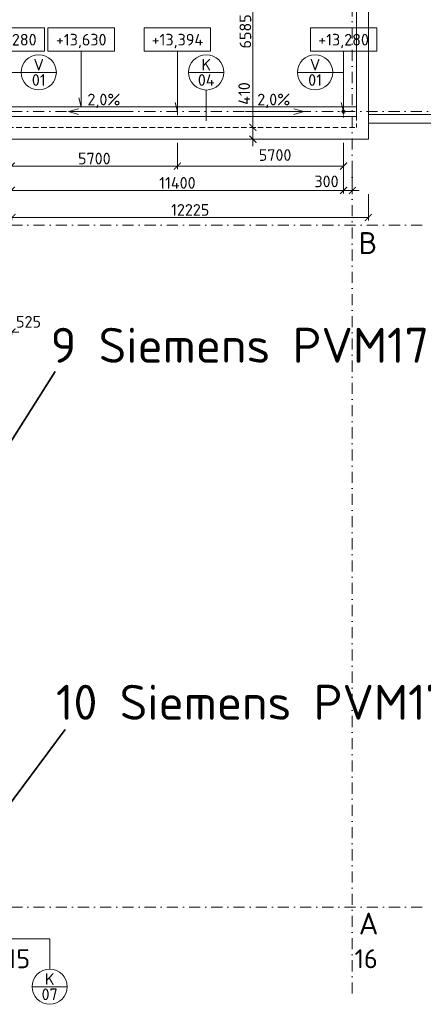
# Model space of a CAD drawing. Header units: millimetres. Extents: x 5450 to 1919026, y -34905 to 130825.
# Tile 122 of 154: x 206927 to 220772, y 26839 to 60624. Entities that reach past the tile are written whole.
import ezdxf
from ezdxf import colors
from ezdxf.entities.mleader import LeaderData, LeaderLine
from ezdxf.enums import TextEntityAlignment as Align
from ezdxf.math import Vec2, Vec3

# ---------------------------------------------------------------- set-up
doc = ezdxf.new("R2010")
doc.units = ezdxf.units.MM
for name, pattern in [('CENTERX2', [101.6, 63.5, -12.7, 12.7, -12.7]), ('DASHDOT', [25.4, 12.7, -6.35, 0, -6.35]), ('ČÁRKOVANÁ', [19.05, 12.7, -6.35])]:
    doc.linetypes.add(name, pattern=pattern)
doc.layers.get('Defpoints').update_dxf_attribs({"color": 8})
for name, color, linetype, lineweight in [('____OK_NWT', 4, 'Continuous', 9), ('___FVE_návrh var.2', 6, 'Continuous', 5), ('A99_N_kce-pohl', 1, 'Continuous', 9), ('A99_N_koty-200', 5, 'Continuous', 5), ('A99_N_koty-vysk', 160, 'Continuous', 5), ('A99_N_txt-popis-200', 240, 'Continuous', 5), ('A99_N_txt-popis-50', 240, 'Continuous', 9), ('A99_N_znaceni 200', 5, 'Continuous', 5), ('A99_S_kce-pohl', 7, 'Continuous', 5), ('A99_S_kce-rez-sil', 7, 'Continuous', 15), ('A99_S_kce-rez-ten', 7, 'Continuous', 9), ('A99_S_osy', 1, 'CENTERX2', 5)]:
    doc.layers.add(name, color=color, linetype=linetype, lineweight=lineweight)
doc.styles.add('A99_kota', font='isocpeur.ttf', dxfattribs={"height": 2})
doc.styles.add('A99_popis', font='isocpeur.ttf')
doc.styles.add('ad_popis 100', font='isocpeur.ttf', dxfattribs={"height": 200})
doc.dimstyles.new('A99_kota_200 new', dxfattribs={"dimscale": 200, "dimtxt": 2, "dimasz": 1.2, "dimexe": 0.5, "dimexo": 1.5, "dimgap": 0.3, "dimtad": 1, "dimdec": 0, "dimzin": 3, "dimdsep": 46, "dimtxsty": 'A99_kota', "dimblk": 'ARCHTICK', "dimcen": 2.5, "dimazin": 2, "dimtfac": 0.75, "dimtdec": 0, "dimtmove": 2, "dimatfit": 0, "dimfxl": 4, "dimfxlon": 1, "dimtolj": 1, "dimtzin": 0, "dimlwd": 5, "dimlwe": 5, "dimarcsym": 0})

# ---------------------------------------------------------------- blocks, each defined once
blk = doc.blocks.new('*U20')
at = {"color": 0, "linetype": 'ByBlock'}
for p, q in [((5.7, -4), (5.7, -14.35)), ((5.7, -14.35), (5.29, -12.8))]:
    blk.add_line(p, q, dxfattribs=at)
blk.add_lwpolyline([(0, -4), (11.4, -4), (11.4, 0), (0, 0)], close=True, dxfattribs=at)
at = {"color": 0, "linetype": 'ByBlock', "style": 'A99_kota'}
for tag, p in [('VYSKA', (5.7, -2.24)), ('VYSKA_POPIS1', (5.7, -6.04)), ('VYSKA_POPIS2', (5.9, -9.54)), ('VYSKA_POPIS3', (5.9, -13.04))]:
    blk.add_attdef(tag, text='', height=2, dxfattribs=at).set_placement(p, align=Align.MIDDLE)
blk = doc.blocks.new('*U14')
at = {"color": 0, "linetype": 'ByBlock'}
blk.add_line((-3.02, 0), (3.02, 0), dxfattribs=at)
blk.add_circle((0, 0), 3.02, dxfattribs=at)
at = {"color": 0, "linetype": 'ByBlock', "style": 'A99_popis'}
for tag, p in [('KATEGORIE', (0, 1.31)), ('PRVEK', (0, -1.3))]:
    blk.add_attdef(tag, text='', height=2, dxfattribs=at).set_placement(p, align=Align.MIDDLE_CENTER)
blk = doc.blocks.new('*U34')
at = {"color": 0, "linetype": 'ByBlock'}
for p, q in [((5.7, -4), (5.7, -13.52)), ((5.7, -13.52), (5.29, -11.98))]:
    blk.add_line(p, q, dxfattribs=at)
blk.add_lwpolyline([(0, -4), (11.4, -4), (11.4, 0), (0, 0)], close=True, dxfattribs=at)
at = {"color": 0, "linetype": 'ByBlock', "style": 'A99_kota'}
for tag, p in [('VYSKA', (5.7, -2.24)), ('VYSKA_POPIS1', (5.7, -6.04)), ('VYSKA_POPIS2', (5.9, -9.54)), ('VYSKA_POPIS3', (5.9, -13.04))]:
    blk.add_attdef(tag, text='', height=2, dxfattribs=at).set_placement(p, align=Align.MIDDLE)
blk = doc.blocks.new('_ArchTick')
at = {"color": 0, "linetype": 'ByBlock', "const_width": 0.15}
blk.add_lwpolyline([(-0.5, -0.5), (0.5, 0.5)], dxfattribs=at)
blk = doc.blocks.new('*D1223')
at = {"layer": 'A99_N_koty-200', "color": 0, "linetype": 'Continuous', "lineweight": 5, "transparency": 16777216}
for p, q in [((214127, 63515), (215027, 63515)), ((214927, 63515), (214927, 56930)), ((214927, 56930), (215027, 56930))]:
    blk.add_line(p, q, dxfattribs=at)
at = {"layer": 'Defpoints', "color": 0, "linetype": 'Continuous', "lineweight": 18, "transparency": 16777216}
for p in [(212407, 63515), (214927, 56930), (214927, 56930)]:
    blk.add_point(p, dxfattribs=at)
at = {"layer": 'A99_N_koty-200', "color": 0, "linetype": 'Continuous', "lineweight": 5, "transparency": 16777216, "xscale": 240, "yscale": 240, "zscale": 240}
for p, rotation in [((214927, 63515), 90), ((214927, 56930), 270)]:
    blk.add_blockref('_ArchTick', p, dxfattribs=dict(at, rotation=rotation))
at = {"layer": 'A99_N_koty-200', "color": 0, "linetype": 'Continuous', "transparency": 16777216, "insert": (214667, 60223), "char_height": 400, "attachment_point": 5, "rotation": 90, "style": 'A99_kota'}
blk.add_mtext('\\A1;6585', dxfattribs=at)
blk = doc.blocks.new('*D1225')
at = {"layer": 'A99_N_koty-200', "color": 0, "linetype": 'Continuous', "lineweight": 5, "transparency": 16777216}
for p, q in [((214927, 56930), (214927, 57170)), ((214927, 56930), (215027, 56930)), ((214927, 56520), (214927, 56930)), ((214927, 56520), (215027, 56520)), ((214927, 56520), (214927, 56280))]:
    blk.add_line(p, q, dxfattribs=at)
at = {"layer": 'Defpoints', "color": 0, "linetype": 'Continuous', "lineweight": 18, "transparency": 16777216}
for p in [(214927, 56930), (214927, 56930), (214903, 56520)]:
    blk.add_point(p, dxfattribs=at)
at = {"layer": 'A99_N_koty-200', "color": 0, "linetype": 'Continuous', "lineweight": 5, "transparency": 16777216, "xscale": 240, "yscale": 240, "zscale": 240}
for p, rotation in [((214927, 56930), 270), ((214927, 56520), 90)]:
    blk.add_blockref('_ArchTick', p, dxfattribs=dict(at, rotation=rotation))
at = {"layer": 'A99_N_koty-200', "color": 0, "linetype": 'Continuous', "transparency": 16777216, "insert": (214627, 58090), "char_height": 400, "attachment_point": 5, "rotation": 90, "style": 'A99_kota'}
blk.add_mtext('\\A1;410', dxfattribs=at)
blk = doc.blocks.new('*D1573')
at = {"layer": 'A99_N_koty-200', "color": 0, "linetype": 'Continuous', "lineweight": 5, "transparency": 16777216}
for p, q in [((218037, 55565), (218037, 54665)), ((218337, 55565), (218337, 54665)), ((218037, 54765), (217797, 54765)), ((218337, 54765), (218037, 54765)), ((218337, 54765), (218577, 54765))]:
    blk.add_line(p, q, dxfattribs=at)
at = {"layer": 'Defpoints', "color": 0, "linetype": 'Continuous', "lineweight": 18, "transparency": 16777216}
for p in [(218037, 57470), (218337, 57005), (218037, 54765)]:
    blk.add_point(p, dxfattribs=at)
at = {"layer": 'A99_N_koty-200', "color": 0, "linetype": 'Continuous', "lineweight": 5, "transparency": 16777216, "xscale": 240, "yscale": 240, "zscale": 240}
blk.add_blockref('_ArchTick', (218037, 54765), dxfattribs=at)
at = {"layer": 'A99_N_koty-200', "color": 0, "linetype": 'Continuous', "lineweight": 5, "transparency": 16777216, "xscale": 240, "yscale": 240, "zscale": 240, "rotation": 180}
blk.add_blockref('_ArchTick', (218337, 54765), dxfattribs=at)
at = {"layer": 'A99_N_koty-200', "color": 0, "linetype": 'Continuous', "transparency": 16777216, "insert": (217452, 55075), "char_height": 400, "attachment_point": 5, "style": 'A99_kota'}
blk.add_mtext('\\A1;300', dxfattribs=at)
blk = doc.blocks.new('*D1543')
at = {"layer": 'A99_N_koty-200', "color": 0, "linetype": 'Continuous', "lineweight": 5, "transparency": 16777216}
for p, q in [((206637, 55565), (206637, 54665)), ((218037, 55565), (218037, 54665)), ((206637, 54765), (218037, 54765))]:
    blk.add_line(p, q, dxfattribs=at)
at = {"layer": 'Defpoints', "color": 0, "linetype": 'Continuous', "lineweight": 18, "transparency": 16777216}
for p in [(206637, 56970), (218037, 56970), (218037, 54765)]:
    blk.add_point(p, dxfattribs=at)
at = {"layer": 'A99_N_koty-200', "color": 0, "linetype": 'Continuous', "lineweight": 5, "transparency": 16777216, "xscale": 240, "yscale": 240, "zscale": 240, "rotation": 180}
blk.add_blockref('_ArchTick', (206637, 54765), dxfattribs=at)
at = {"layer": 'A99_N_koty-200', "color": 0, "linetype": 'Continuous', "lineweight": 5, "transparency": 16777216, "xscale": 240, "yscale": 240, "zscale": 240}
blk.add_blockref('_ArchTick', (218037, 54765), dxfattribs=at)
at = {"layer": 'A99_N_koty-200', "color": 0, "linetype": 'Continuous', "transparency": 16777216, "insert": (212337, 55025), "char_height": 400, "attachment_point": 5, "style": 'A99_kota'}
blk.add_mtext('\\A1;11400', dxfattribs=at)
blk = doc.blocks.new('*D1545')
at = {"layer": 'A99_N_koty-200', "color": 0, "linetype": 'Continuous', "lineweight": 5, "transparency": 16777216}
for p, q in [((212337, 56400), (212337, 55500)), ((218037, 56400), (218037, 55500)), ((218037, 55600), (212337, 55600))]:
    blk.add_line(p, q, dxfattribs=at)
at = {"layer": 'Defpoints', "color": 0, "linetype": 'Continuous', "lineweight": 18, "transparency": 16777216}
for p in [(218037, 57100), (212337, 56980), (212337, 55600)]:
    blk.add_point(p, dxfattribs=at)
at = {"layer": 'A99_N_koty-200', "color": 0, "linetype": 'Continuous', "lineweight": 5, "transparency": 16777216, "xscale": 240, "yscale": 240, "zscale": 240, "rotation": 180}
blk.add_blockref('_ArchTick', (212337, 55600), dxfattribs=at)
at = {"layer": 'A99_N_koty-200', "color": 0, "linetype": 'Continuous', "lineweight": 5, "transparency": 16777216, "xscale": 240, "yscale": 240, "zscale": 240}
blk.add_blockref('_ArchTick', (218037, 55600), dxfattribs=at)
at = {"layer": 'A99_N_koty-200', "color": 0, "linetype": 'Continuous', "transparency": 16777216, "insert": (215687, 55980), "char_height": 400, "attachment_point": 5, "style": 'A99_kota'}
blk.add_mtext('\\A1;5700', dxfattribs=at)
blk = doc.blocks.new('*D1547')
at = {"layer": 'A99_N_koty-200', "color": 0, "linetype": 'Continuous', "lineweight": 5, "transparency": 16777216}
for p, q in [((206637, 56225), (206637, 55500)), ((212337, 56400), (212337, 55500)), ((206637, 55600), (212337, 55600))]:
    blk.add_line(p, q, dxfattribs=at)
at = {"layer": 'Defpoints', "color": 0, "linetype": 'Continuous', "lineweight": 18, "transparency": 16777216}
for p in [(212337, 56980), (206637, 56525), (212337, 55600)]:
    blk.add_point(p, dxfattribs=at)
at = {"layer": 'A99_N_koty-200', "color": 0, "linetype": 'Continuous', "lineweight": 5, "transparency": 16777216, "xscale": 240, "yscale": 240, "zscale": 240, "rotation": 180}
blk.add_blockref('_ArchTick', (206637, 55600), dxfattribs=at)
at = {"layer": 'A99_N_koty-200', "color": 0, "linetype": 'Continuous', "lineweight": 5, "transparency": 16777216, "xscale": 240, "yscale": 240, "zscale": 240}
blk.add_blockref('_ArchTick', (212337, 55600), dxfattribs=at)
at = {"layer": 'A99_N_koty-200', "color": 0, "linetype": 'Continuous', "transparency": 16777216, "insert": (209487, 55860), "char_height": 400, "attachment_point": 5, "style": 'A99_kota'}
blk.add_mtext('\\A1;5700', dxfattribs=at)
blk = doc.blocks.new('*D1707')
at = {"layer": 'A99_N_koty-200', "color": 0, "linetype": 'Continuous', "lineweight": 5, "transparency": 16777216}
for p, q in [((206137, 49905), (205897, 49905)), ((206137, 49905), (206137, 49805)), ((206137, 49905), (206662, 49905)), ((206662, 49905), (206662, 49805)), ((206662, 49905), (206902, 49905))]:
    blk.add_line(p, q, dxfattribs=at)
at = {"layer": 'Defpoints', "color": 0, "linetype": 'Continuous', "lineweight": 18, "transparency": 16777216}
for p in [(206137, 49905), (206662, 49905), (206662, 49905)]:
    blk.add_point(p, dxfattribs=at)
at = {"layer": 'A99_N_koty-200', "color": 0, "linetype": 'Continuous', "lineweight": 5, "transparency": 16777216, "xscale": 240, "yscale": 240, "zscale": 240}
blk.add_blockref('_ArchTick', (206137, 49905), dxfattribs=at)
at = {"layer": 'A99_N_koty-200', "color": 0, "linetype": 'Continuous', "lineweight": 5, "transparency": 16777216, "xscale": 240, "yscale": 240, "zscale": 240, "rotation": 180}
blk.add_blockref('_ArchTick', (206662, 49905), dxfattribs=at)
at = {"layer": 'A99_N_koty-200', "color": 0, "linetype": 'Continuous', "transparency": 16777216, "insert": (207230, 50258), "char_height": 400, "attachment_point": 5, "style": 'A99_kota'}
blk.add_mtext('\\A1;525', dxfattribs=at)
blk = doc.blocks.new('*D1723')
at = {"layer": 'A99_N_koty-200', "color": 0, "linetype": 'Continuous', "lineweight": 5, "transparency": 16777216}
for p, q in [((218887, 54638), (218887, 53738)), ((206662, 53838), (206662, 53738)), ((206662, 53838), (218887, 53838))]:
    blk.add_line(p, q, dxfattribs=at)
at = {"layer": 'Defpoints', "color": 0, "linetype": 'Continuous', "lineweight": 18, "transparency": 16777216}
for p in [(218887, 56520), (206662, 53918), (218887, 53838)]:
    blk.add_point(p, dxfattribs=at)
at = {"layer": 'A99_N_koty-200', "color": 0, "linetype": 'Continuous', "lineweight": 5, "transparency": 16777216, "xscale": 240, "yscale": 240, "zscale": 240, "rotation": 180}
blk.add_blockref('_ArchTick', (206662, 53838), dxfattribs=at)
at = {"layer": 'A99_N_koty-200', "color": 0, "linetype": 'Continuous', "lineweight": 5, "transparency": 16777216, "xscale": 240, "yscale": 240, "zscale": 240}
blk.add_blockref('_ArchTick', (218887, 53838), dxfattribs=at)
at = {"layer": 'A99_N_koty-200', "color": 0, "linetype": 'Continuous', "transparency": 16777216, "insert": (212775, 54098), "char_height": 400, "attachment_point": 5, "style": 'A99_kota'}
blk.add_mtext('\\A1;12225', dxfattribs=at)

msp = doc.modelspace()

# ---------------------------------------------------------------- linework, layer by layer
at = {"layer": '____OK_NWT', "color": 7, "linetype": 'Continuous', "lineweight": 35, "ltscale": 0.5}
for p, q in [((204137.3, 42220), (208144.8, 48557.5)), ((204067.3, 30335), (208487.3, 36265))]:
    msp.add_line(p, q, dxfattribs=at)
at = {"layer": 'A99_N_kce-pohl', "linetype": 'ČÁRKOVANÁ', "lineweight": 9, "ltscale": 15}
msp.add_line((73647.3, 56930), (218477.3, 56930), dxfattribs=at)
at = {"layer": 'A99_N_kce-pohl', "linetype": 'Continuous', "lineweight": 9, "ltscale": 25}
msp.add_line((206662.8, 56520), (218887.3, 56520), dxfattribs=at)
at = {"layer": 'A99_N_kce-pohl', "linetype": 'Continuous', "lineweight": 9}
for points in [[(218887.3, 56520), (218887.3, 94600)], [(218477.3, 57350), (218477.3, 94190)]]:
    msp.add_lwpolyline(points, dxfattribs=at)
at = {"layer": 'A99_N_kce-pohl', "linetype": 'Continuous', "ltscale": 25}
msp.add_lwpolyline([(218477.3, 57305), (218477.3, 57635), (73787.3, 57635), (73787.3, 57305)], close=True, dxfattribs=at)
msp.add_lwpolyline([(212337.3, 57350), (212337.3, 57590)], dxfattribs=at)
at = {"layer": 'A99_N_kce-pohl', "linetype": 'DASHDOT', "lineweight": 5, "ltscale": 5}
for points in [[(217837.3, 57470), (218237.3, 57470)], [(218037.3, 57270), (218037.3, 57670)]]:
    msp.add_lwpolyline(points, dxfattribs=at)
at = {"layer": 'A99_N_kce-pohl', "linetype": 'ČÁRKOVANÁ', "lineweight": 9, "ltscale": 15}
msp.add_lwpolyline([(218477.3, 57350), (218477.3, 56930)], dxfattribs=at)
at = {"layer": 'A99_N_kce-pohl', "linetype": 'Continuous'}
msp.add_circle((218037.3, 57470), 60, dxfattribs=at)
at = {"layer": 'A99_N_koty-vysk'}
for points in [[(208597.3, 57470), (208947.3, 57570)], [(208597.3, 57470), (210597.3, 57470)], [(208597.3, 57470), (208947.3, 57370)], [(216677.3, 57470), (214677.3, 57470)], [(216677.3, 57470), (216327.3, 57570)], [(216677.3, 57470), (216327.3, 57370)]]:
    msp.add_lwpolyline(points, dxfattribs=at)
at = {"layer": 'A99_N_znaceni 200'}
for points in [[(206975.8, 58816.5), (206637.3, 58816.5)], [(218037.3, 58816.5), (217663.8, 58816.5)], [(213325, 58211.4), (213325, 57150.3)]]:
    msp.add_lwpolyline(points, dxfattribs=at)
at = {"layer": 'A99_N_znaceni 200', "lineweight": 5}
msp.add_lwpolyline([(207954.8, 28046.5), (207954.8, 29090), (206422.3, 29090)], dxfattribs=at)
at = {"layer": 'A99_S_kce-pohl', "linetype": 'Continuous', "ltscale": 25}
msp.add_line((218887.3, 78620), (218887.3, 57620), dxfattribs=at)
for points in [[(218887.3, 78620), (231537.3, 78620), (231537.3, 57070), (218887.3, 57070)], [(218887.3, 78320), (231237.3, 78320), (231237.3, 57370), (218887.3, 57370)]]:
    msp.add_lwpolyline(points, dxfattribs=at)
at = {"layer": 'A99_S_kce-rez-sil'}
msp.add_line((218887.3, 63320), (218887.3, 57620), dxfattribs=at)
at = {"layer": 'A99_S_kce-rez-ten'}
msp.add_lwpolyline([(220087.3, 57070), (223087.3, 57070)], dxfattribs=at)
at = {"layer": 'A99_S_osy', "linetype": 'DASHDOT', "lineweight": 5, "ltscale": 30}
for points in [[(218337.3, 130470), (218337.3, 27060)], [(245112.3, 57470), (72162.3, 57470)], [(220737.3, 53570), (65127.3, 53570)], [(220737.3, 30170), (65142.3, 30170)]]:
    msp.add_lwpolyline(points, dxfattribs=at)

# ---------------------------------------------------------------- block references
at = {"layer": 'A99_N_koty-vysk', "xscale": 200, "yscale": 200, "zscale": 200}
for name, p, values in [('*U20', (205497.3, 60340), {'VYSKA': '+13,280'}), ('*U34', (207897.3, 60340), {'VYSKA': '+13,630'}), ('*U20', (211197.3, 60340), {'VYSKA': '+13,394'}), ('*U20', (216897.3, 60340), {'VYSKA': '+13,280'})]:
    msp.add_blockref(name, p, dxfattribs=at).add_auto_attribs(values)
at = {"layer": 'A99_N_znaceni 200', "xscale": 200, "yscale": 200, "zscale": 200}
for p, values in [((207579.8, 58816.5), {'KATEGORIE': 'V', 'PRVEK': '01'}), ((213325, 58815.3), {'KATEGORIE': 'K', 'PRVEK': '04'}), ((217059.8, 58816.5), {'KATEGORIE': 'V', 'PRVEK': '01'}), ((207954.8, 27442.5), {'KATEGORIE': 'K', 'PRVEK': '07'})]:
    msp.add_blockref('*U14', p, dxfattribs=at).add_auto_attribs(values)

# ---------------------------------------------------------------- texts
at = {"layer": 'A99_N_koty-vysk', "char_height": 400, "style": 'ad_popis 100'}
for insert, attachment_point in [((209250.3, 58085), 1), ((216207.3, 58085), 3)]:
    msp.add_mtext_dynamic_manual_height_columns('2,0%', width=673.852, gutter_width=2000, heights=[0], dxfattribs=dict(at, insert=insert, attachment_point=attachment_point))
at = {"layer": 'A99_N_txt-popis-200', "color": 7, "lineweight": 9, "ltscale": 5, "style": 'ad_popis 100'}
for s, p in [('9 Siemens PVM17 ', (207986.4, 48852.4)), ('10 Siemens PVM17 ', (208169.8, 36602.4))]:
    msp.add_text(s, height=1200, dxfattribs=at).set_placement(p)
at = {"layer": 'A99_N_txt-popis-200', "color": 1, "lineweight": 0, "insert": (218557.3, 29985), "char_height": 750, "attachment_point": 1, "style": 'ad_popis 100', "bg_fill": 3, "box_fill_scale": 1, "bg_fill_color": 256, "bg_fill_transparency": 0}
msp.add_mtext_dynamic_manual_height_columns('A', width=832.5, gutter_width=1000, heights=[0], dxfattribs=at)
at = {"layer": 'A99_N_txt-popis-200', "color": 1, "lineweight": 0, "char_height": 650, "attachment_point": 1, "style": 'ad_popis 100'}
for s, insert in [('15', (206487.3, 28726.7)), ('16', (218412.3, 28726.7))]:
    msp.add_mtext_dynamic_manual_height_columns(s, width=832.5, gutter_width=1000, heights=[0], dxfattribs=dict(at, insert=insert))

# ---------------------------------------------------------------- dimensions: what is measured, and where the dimension line sits
at = {"layer": 'A99_N_koty-200', "linetype": 'Continuous'}
dim = msp.add_linear_dim(base=(214927.3, 56930), p1=(212407.3, 63515), p2=(214927.3, 56930), angle=90, dimstyle='A99_kota_200 new', override={"dimscale": 0, "dimtix": 1, "dimtofl": 1, "dimtmove": 2, "dimatfit": 0}, dxfattribs=at)
dim.commit()
dim.dimension.update_dxf_attribs({"geometry": '*D1223', "text_midpoint": (214667.3, 60222.5)})
for base, p1, p2, angle, picture, middle in [((214927.3, 56930), (214903, 56520), (214927.3, 56930), 90, '*D1225', (214627.3, 58090)), ((212337.3, 55600), (218037.3, 57100), (212337.3, 56980), 180, '*D1545', (215687.3, 55980))]:
    dim = msp.add_linear_dim(base=base, p1=p1, p2=p2, angle=angle, dimstyle='A99_kota_200 new', override={"dimscale": 0, "dimtix": 1, "dimtofl": 1, "dimtmove": 2, "dimatfit": 0}, dxfattribs=at)
    dim.commit()
    dim.dimension.update_dxf_attribs({"geometry": picture, "text_midpoint": middle, "dimtype": 160})
for base, p1, p2, override, picture, middle in [((218037.3, 54765), (218337.3, 57005), (218037.3, 57470), {"dimscale": 0, "dimtix": 1, "dimtofl": 1, "dimtmove": 2, "dimatfit": 0}, '*D1573', (217452.3, 55075)), ((206662.3, 49905), (206137.3, 49905), (206662.3, 49905), {"dimscale": 0, "dimtix": 0, "dimtofl": 1, "dimtmove": 2, "dimatfit": 0}, '*D1707', (207229.8, 50257.5))]:
    dim = msp.add_linear_dim(base=base, p1=p1, p2=p2, dimstyle='A99_kota_200 new', override=override, dxfattribs=at)
    dim.commit()
    dim.dimension.update_dxf_attribs({"geometry": picture, "text_midpoint": middle, "dimtype": 160})
for base, p1, p2, picture, middle in [((212337.3, 55600), (206637.3, 56525), (212337.3, 56980), '*D1547', (209487.3, 55860)), ((218037.3, 54765), (206637.3, 56970), (218037.3, 56970), '*D1543', (212337.3, 55025)), ((218887.3, 53837.5), (206662.3, 53917.5), (218887.3, 56520), '*D1723', (212774.8, 54097.5))]:
    dim = msp.add_linear_dim(base=base, p1=p1, p2=p2, dimstyle='A99_kota_200 new', override={"dimscale": 0, "dimtix": 1, "dimtofl": 1, "dimtmove": 2, "dimatfit": 0}, dxfattribs=at)
    dim.commit()
    dim.dimension.update_dxf_attribs({"geometry": picture, "text_midpoint": middle})

# ---------------------------------------------------------------- leaders
at = {"layer": 'A99_N_txt-popis-50', "lineweight": 9}
ml = msp.add_multileader_mtext('Standard', dxfattribs=at)
ml.set_content('\\A1;{\\C256;odvodňovací žlab se nemění,\\Pna stavbě se provede kontrola}', color=1, style='A99_popis')
ml.set_leader_properties(color=256, linetype='ByLayer', lineweight=-1)
ml.build(insert=Vec2(0, 0))
ml.multileader.update_dxf_attribs({"dogleg_length": 200, "arrow_head_size": 300, "scale": 200})
ctx = ml.context
ctx.base_point, ctx.scale, ctx.char_height, ctx.arrow_head_size, ctx.landing_gap_size, ctx.plane_origin = Vec3(100389.8, 53085), 200, 400, 300, 1000, Vec3(99837.3, 45659.2)
notes = []
notes.append((ctx, [(0, (1, 1, 0), (99589.8, 53085), (1, 0), 800, [(0, [(99592.3, 54580)], 0, [])])]))
ctx.mtext.insert, ctx.mtext.width, ctx.mtext.defined_height, ctx.mtext.flow_direction = Vec3(101389.8, 53345), 7914.793, 1247.5, 5
ml = msp.add_multileader_mtext('Standard', dxfattribs=at)
ml.set_content('\\A1;{\\C256;odvodňovací žlab se nemění,\\Pna stavbě se provede kontrola}', color=1, style='A99_popis')
ml.set_leader_properties(color=256, linetype='ByLayer', lineweight=-1)
ml.build(insert=Vec2(0, 0))
ml.multileader.update_dxf_attribs({"dogleg_length": 200, "arrow_head_size": 300, "scale": 200})
ctx = ml.context
ctx.base_point, ctx.scale, ctx.char_height, ctx.arrow_head_size, ctx.landing_gap_size, ctx.plane_origin = Vec3(149394.8, 53085), 200, 400, 300, 1000, Vec3(148842.3, 45659.2)
notes.append((ctx, [(0, (1, 1, 0), (148594.8, 53085), (1, 0), 800, [(0, [(148597.3, 54580)], 0, [])])]))
ctx.mtext.insert, ctx.mtext.width, ctx.mtext.defined_height, ctx.mtext.flow_direction = Vec3(150394.8, 53345), 7914.793, 1247.5, 5
ml = msp.add_multileader_mtext('Standard', dxfattribs=at)
ml.set_content('\\A1;{\\C256;požární pás\\P(panely z minerální vlny)}', color=1, style='A99_popis')
ml.set_leader_properties(color=256, linetype='ByLayer', lineweight=-1)
ml.build(insert=Vec2(0, 0))
ml.multileader.update_dxf_attribs({"dogleg_length": 200, "arrow_head_size": 300, "scale": 200})
ctx = ml.context
ctx.base_point, ctx.scale, ctx.char_height, ctx.arrow_head_size, ctx.landing_gap_size, ctx.plane_origin = Vec3(126367.3, 53084.2), 200, 400, 300, 1000, Vec3(125667.3, 44989.2)
notes.append((ctx, [(0, (1, 1, 0), (125567.3, 53084.2), (1, 0), 800, [(0, [(123496.5, 53084.2)], 0, [])])]))
ctx.mtext.insert, ctx.mtext.width, ctx.mtext.defined_height, ctx.mtext.flow_direction = Vec3(127367.3, 53344.2), 6001.817, 1247.5, 5
ml = msp.add_multileader_mtext('Standard', dxfattribs=at)
ml.set_content('\\A1;{\\C256;požární pás\\P(panely z minerální vlny)}', color=1, style='A99_popis')
ml.set_leader_properties(color=256, linetype='ByLayer', lineweight=-1)
ml.build(insert=Vec2(0, 0))
ml.multileader.update_dxf_attribs({"dogleg_length": 200, "arrow_head_size": 300, "scale": 200})
ctx = ml.context
ctx.base_point, ctx.scale, ctx.char_height, ctx.arrow_head_size, ctx.landing_gap_size, ctx.plane_origin = Vec3(175567.3, 53084.2), 200, 400, 300, 1000, Vec3(174867.3, 44989.2)
notes.append((ctx, [(0, (1, 1, 0), (174767.3, 53084.2), (1, 0), 800, [(0, [(172696.5, 53084.2)], 0, [])])]))
ctx.mtext.insert, ctx.mtext.width, ctx.mtext.defined_height, ctx.mtext.flow_direction = Vec3(176567.3, 53344.2), 6001.817, 1247.5, 5
ml = msp.add_multileader_mtext('Standard', dxfattribs=at)
ml.set_content('\\A1;{\\fISOCPEUR|b1|i0|c238|p34;\\C256;ocelový nosník}', color=1, style='A99_popis')
ml.set_leader_properties(color=256, linetype='ByLayer', lineweight=-1)
ml.build(insert=Vec2(0, 0))
ml.multileader.update_dxf_attribs({"dogleg_length": 200, "arrow_head_size": 300, "scale": 200})
ctx = ml.context
ctx.base_point, ctx.scale, ctx.char_height, ctx.arrow_head_size, ctx.landing_gap_size, ctx.plane_origin = Vec3(89304.8, 50880), 200, 400, 300, 1000, Vec3(88752.3, 44301.7)
notes.append((ctx, [(0, (1, 1, 0), (88504.8, 50880), (1, 0), 800, [(0, [(88507.3, 48952.5)], 0, [])])]))
ctx.mtext.insert, ctx.mtext.width, ctx.mtext.defined_height, ctx.mtext.flow_direction = Vec3(90304.8, 51138.2), 3664.376, 670, 5
ml = msp.add_multileader_mtext('Standard', dxfattribs=at)
ml.set_content('\\A1;{\\fISOCPEUR|b1|i0|c238|p34;\\C256;ocelový nosník}', color=1, style='A99_popis')
ml.set_leader_properties(color=256, linetype='ByLayer', lineweight=-1)
ml.build(insert=Vec2(0, 0))
ml.multileader.update_dxf_attribs({"dogleg_length": 200, "arrow_head_size": 300, "scale": 200})
ctx = ml.context
ctx.base_point, ctx.scale, ctx.char_height, ctx.arrow_head_size, ctx.landing_gap_size, ctx.plane_origin = Vec3(89304.8, 40447.5), 200, 400, 300, 1000, Vec3(88752.3, 33869.2)
notes.append((ctx, [(0, (1, 1, 0), (88504.8, 40447.5), (1, 0), 800, [(0, [(88507.3, 38520)], 0, [])])]))
ctx.mtext.insert, ctx.mtext.width, ctx.mtext.defined_height, ctx.mtext.flow_direction = Vec3(90304.8, 40705.7), 3664.376, 670, 5
ml = msp.add_multileader_mtext('Standard', dxfattribs=at)
ml.set_content('\\A1;{\\fISOCPEUR|b1|i0|c238|p34;\\C256;ocelový nosník}', color=1, style='A99_popis')
ml.set_leader_properties(color=256, linetype='ByLayer', lineweight=-1)
ml.build(insert=Vec2(0, 0))
ml.multileader.update_dxf_attribs({"dogleg_length": 200, "arrow_head_size": 300, "scale": 200})
ctx = ml.context
ctx.base_point, ctx.scale, ctx.char_height, ctx.arrow_head_size, ctx.landing_gap_size, ctx.plane_origin = Vec3(89304.8, 32445), 200, 400, 300, 1000, Vec3(88752.3, 25866.7)
notes.append((ctx, [(0, (1, 1, 0), (88504.8, 32445), (1, 0), 800, [(0, [(88507.3, 30517.5)], 0, [])])]))
ctx.mtext.insert, ctx.mtext.width, ctx.mtext.defined_height, ctx.mtext.flow_direction = Vec3(90304.8, 32703.2), 3664.376, 670, 5
for ctx, leaders in notes:
    for number, flags, end, landing, length, lines in leaders:
        leader = LeaderData()
        leader.index, (leader.has_last_leader_line, leader.has_dogleg_vector, leader.attachment_direction) = number, flags
        leader.last_leader_point, leader.dogleg_vector, leader.dogleg_length = Vec3(end), Vec3(landing), length
        for number, points, colour, breaks in lines:
            line = LeaderLine()
            line.index, line.vertices, line.color, line.breaks = number, Vec3.list(points), colors.encode_raw_color(colour), breaks
            leader.lines.append(line)
        ctx.leaders.append(leader)

# ---------------------------------------------------------------- next in the draw order: texts
at = {"layer": '___FVE_návrh var.2', "linetype": 'Continuous', "lineweight": 5, "ltscale": 2, "insert": (167554.8, 55845), "char_height": 300, "width": 1266.696, "attachment_point": 1, "style": 'A99_kota', "bg_fill": 3, "box_fill_scale": 1, "bg_fill_color": 256, "bg_fill_transparency": 0}
msp.add_mtext('\\pi191.12423;{\\fArial Narrow|b0|i0|c238|p34;SDR7 \\P\\pi91.26065;PVM17}', dxfattribs=at)
at = {"layer": 'A99_N_txt-popis-200', "color": 1, "lineweight": 0, "insert": (218553.8, 53335), "char_height": 750, "attachment_point": 1, "style": 'ad_popis 100', "bg_fill": 3, "box_fill_scale": 1, "bg_fill_color": 256, "bg_fill_transparency": 0}
msp.add_mtext_dynamic_manual_height_columns('B', width=832.5, gutter_width=1000, heights=[0], dxfattribs=at)

# ---------------------------------------------------------------- next in the draw order: texts
at = {"layer": '___FVE_návrh var.2', "linetype": 'Continuous', "lineweight": 5, "ltscale": 2, "insert": (169632.3, 55845), "char_height": 300, "width": 1266.696, "attachment_point": 1, "style": 'A99_kota', "bg_fill": 3, "box_fill_scale": 1, "bg_fill_color": 256, "bg_fill_transparency": 0}
msp.add_mtext('\\pi190.71495;{\\fArial Narrow|b0|i0|c238|p34;SDR8 \\P\\pi91.26065;PVM17}', dxfattribs=at)

# ---------------------------------------------------------------- next in the draw order: texts
at = {"layer": '___FVE_návrh var.2', "linetype": 'Continuous', "lineweight": 5, "ltscale": 2, "insert": (181392.3, 55845), "char_height": 300, "width": 1266.696, "attachment_point": 1, "style": 'A99_kota', "bg_fill": 3, "box_fill_scale": 1, "bg_fill_color": 256, "bg_fill_transparency": 0}
msp.add_mtext('\\pi190.71495;{\\fArial Narrow|b0|i0|c238|p34;SDR9 \\P\\pi91.26065;PVM17}', dxfattribs=at)

# ---------------------------------------------------------------- next in the draw order: texts
at = {"layer": '___FVE_návrh var.2', "linetype": 'Continuous', "lineweight": 5, "ltscale": 2, "insert": (183469.8, 55845), "char_height": 300, "width": 1266.696, "attachment_point": 1, "style": 'A99_kota', "bg_fill": 3, "box_fill_scale": 1, "bg_fill_color": 256, "bg_fill_transparency": 0}
msp.add_mtext('\\pi95.86502;{\\fArial Narrow|b0|i0|c238|p34;SDR10 \\P\\pi91.26065;PVM17}', dxfattribs=at)

doc.saveas('drawing.dxf')
